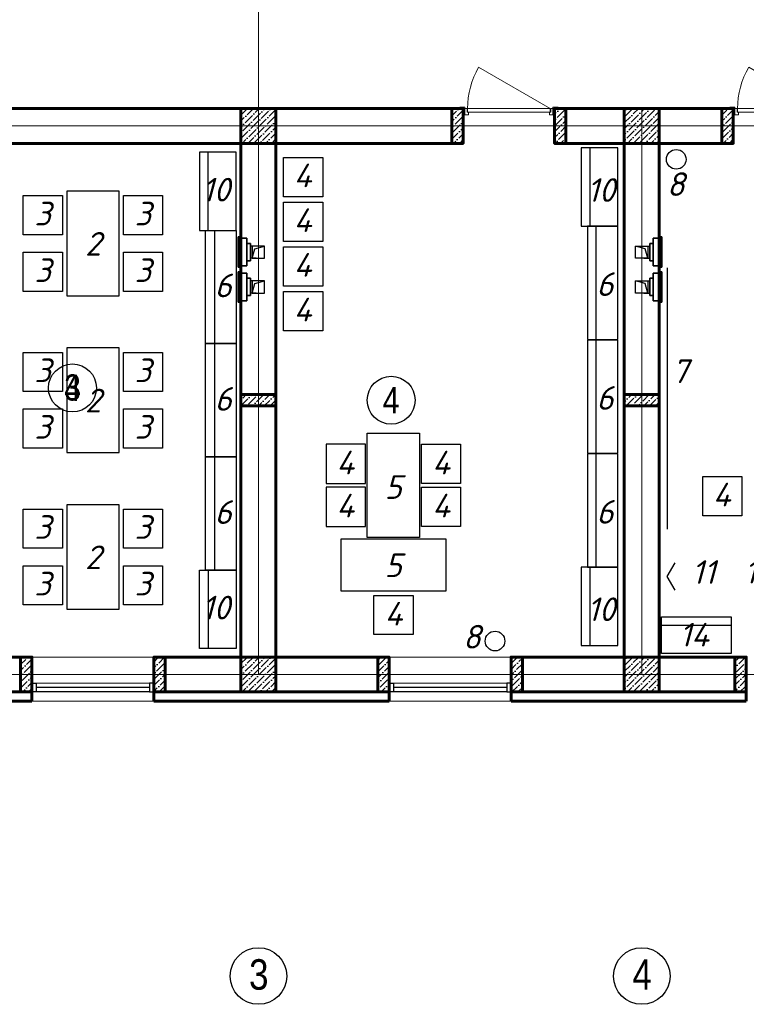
# Model space of a CAD drawing. Header units: millimetres. Extents: x -257011 to 237647566, y 2784933 to 6706507.
# Tile 147 of 256: x 9425457 to 9439169, y 5044193 to 5062784. Entities that reach past the tile are written whole.
import ezdxf

# ---------------------------------------------------------------- set-up
doc = ezdxf.new("R2010")
doc.units = ezdxf.units.MM
doc.header["$LTSCALE"] = 1000
doc.linetypes.add('ACAD_ISO10W100', pattern=[18, 12, -3, 0, -3])
doc.linetypes.add('ADSK_Скрыто', pattern=[6, 3, -3])
for name, color, linetype, lineweight in [('_Hidden_', 7, 'ADSK_Скрыто', 9), ('Doors', 86, 'Continuous', 13), ('expl', 234, 'Continuous', 13), ('Mechanical Equipment', 7, 'Continuous', 18), ('PLAN', 7, 'Continuous', 40), ('Калонны', 20, 'Continuous', 25), ('Размеры', 251, 'Continuous', 18), ('ТЕХНОЛОГИЯ', 36, 'Continuous', 18)]:
    doc.layers.add(name, color=color, linetype=linetype, lineweight=lineweight)
doc.layers.add('ventilatsiya', color=7, linetype='Continuous')
doc.layers.add('ТХ', color=7, linetype='Continuous')
doc.styles.get("Standard").update_dxf_attribs({"font": 'ARIALN.TTF'})

# ---------------------------------------------------------------- blocks, each defined once
blk = doc.blocks.new('eshik yangi')
at = {"layer": 'Doors'}
blk.add_line((1405002, 1634259), (1404179, 1633784), dxfattribs=at)
for points in [[(1403962, 1634259), (1404022, 1634259), (1404022, 1634244), (1403962, 1634244)], [(1404002, 1634329), (1404022, 1634329), (1404022, 1634259), (1404002, 1634259)], [(1404062, 1634299), (1404062, 1634329), (1404022, 1634329), (1404022, 1634259), (1404047, 1634259), (1404047, 1634299)], [(1404052, 1634299), (1405002, 1634299), (1405002, 1634259), (1404052, 1634259)], [(1404992, 1634299), (1404992, 1634329), (1405032, 1634329), (1405032, 1634259), (1405007, 1634259), (1405007, 1634299)], [(1405052, 1634329), (1405032, 1634329), (1405032, 1634259), (1405052, 1634259)], [(1405032, 1634259), (1405092, 1634259), (1405092, 1634244), (1405032, 1634244)]]:
    blk.add_lwpolyline(points, close=True, dxfattribs=at)
blk.add_arc((1405002, 1634259), 950, 180, 210, dxfattribs=at)
blk = doc.blocks.new('Осевые декоративные вентиляторы для вытяжной вентиляции с производительностью до 310 м3 - ВЕНТС 100 ЛД турбо-1935147-Вентиляция_ План 1го этажа')
at = {"layer": '_Hidden_', "color": 5, "lineweight": 35}
for p, q in [((7247.5, 27535.3), (7247.7, 27535.3)), ((7212.2, 27527.7), (7212.2, 27527.5)), ((7212.2, 27527.5), (7212.2, 27527.7)), ((7224.3, 27527.5), (7224.3, 27527.7)), ((7224.3, 27527.7), (7224.3, 27527.5)), ((7245.8, 27527.5), (7245.8, 27527.7)), ((7245.8, 27527.7), (7245.8, 27527.5)), ((7212.2, 27368.8), (7212.2, 27368.7)), ((7212.2, 27368.7), (7212.2, 27368.8)), ((7224.3, 27368.7), (7224.3, 27368.8)), ((7224.3, 27368.8), (7224.3, 27368.7)), ((7245.8, 27368.8), (7245.8, 27368.7)), ((7245.8, 27368.7), (7245.8, 27368.8)), ((7247.7, 27360.8), (7247.5, 27360.8))]:
    blk.add_line(p, q, dxfattribs=at)
at = {"layer": 'Mechanical Equipment', "color": 5, "lineweight": 35}
for p, q in [((7247.3, 27535.3), (7247.3, 27360.8)), ((7247.4, 27535.3), (7247.4, 27360.8)), ((7247.5, 27535.3), (7252.3, 27535.3)), ((7252.3, 27535.3), (7257, 27535.3)), ((7252.3, 27535.3), (7252.3, 27360.8)), ((7257, 27535.3), (7261.8, 27535.3)), ((7261.8, 27360.8), (7261.8, 27535.3)), ((7212.2, 27498.2), (7191.6, 27498.2)), ((7191.6, 27398.2), (7191.6, 27498.2)), ((7224.3, 27527.7), (7212.2, 27527.7)), ((7212.2, 27527.7), (7212.2, 27527.5)), ((7212.2, 27522.7), (7212.2, 27527.7)), ((7212.2, 27373.7), (7212.2, 27522.7)), ((7245.8, 27527.7), (7224.3, 27527.7)), ((7224.3, 27527.5), (7224.3, 27527.7)), ((7224.3, 27527.7), (7224.3, 27527.5)), ((7245.8, 27527.5), (7245.8, 27527.7)), ((7245.8, 27527.7), (7245.8, 27522.7)), ((7245.8, 27522.7), (7245.8, 27373.7)), ((7191.6, 27398.2), (7212.2, 27398.2)), ((7212.2, 27368.7), (7212.2, 27373.7)), ((7212.2, 27368.8), (7212.2, 27368.7)), ((7212.2, 27368.7), (7224.3, 27368.7)), ((7224.3, 27368.7), (7224.3, 27368.8)), ((7224.3, 27368.8), (7224.3, 27368.7)), ((7224.3, 27368.7), (7245.8, 27368.7)), ((7245.8, 27373.7), (7245.8, 27368.7)), ((7245.8, 27368.7), (7245.8, 27368.8)), ((7252.3, 27360.8), (7247.5, 27360.8)), ((7257, 27360.8), (7252.3, 27360.8)), ((7261.8, 27360.8), (7257, 27360.8))]:
    blk.add_line(p, q, dxfattribs=at)
blk = doc.blocks.new('ygfn')
at = {"ltscale": 100}
h = blk.add_hatch(dxfattribs=at)
h.set_pattern_fill('ANSI36', color=256, scale=15, style=0)
h.set_pattern_definition([(45, (-7350303.28, 14263602.263), (25.25697034, 92.60889125), [119.0625, -23.8125, 0, -23.8125])])
h.paths.add_polyline_path([(9693859.3, 5080772.3), (9693459.3, 5080772.3), (9693459.3, 5080372.3), (9693859.3, 5080372.3)])
h = blk.add_hatch(dxfattribs=at)
h.set_pattern_fill('ANSI36', color=256, scale=15, style=0)
h.set_pattern_definition([(45, (9827411.533, 4352708.26), (25.2569703, 92.6088912), [119.0625, -23.8125, 0, -23.8125])])
h.paths.add_polyline_path([(9696009.3, 5080772.3), (9695879.3, 5080772.3), (9695879.3, 5080372.3), (9696009.3, 5080372.3)])
h = blk.add_hatch(dxfattribs=at)
h.set_pattern_fill('ANSI36', color=256, scale=15, style=0)
h.set_pattern_definition([(45, (9827361.533, 4352708.26), (25.2569703, 92.6088912), [119.0625, -23.8125, 0, -23.8125])])
h.paths.add_polyline_path([(9697059.3, 5080772.3), (9697189.3, 5080772.3), (9697189.3, 5080372.3), (9697059.3, 5080372.3)])
h = blk.add_hatch(dxfattribs=at)
h.set_pattern_fill('ANSI36', color=256, scale=15, style=0)
h.set_pattern_definition([(45, (-7354703.28, 14263602.263), (25.25697034, 92.60889125), [119.0625, -23.8125, 0, -23.8125])])
h.paths.add_polyline_path([(9698259.3, 5080772.3), (9697859.3, 5080772.3), (9697859.3, 5080372.3), (9698259.3, 5080372.3)])
h = blk.add_hatch(dxfattribs=at)
h.set_pattern_fill('ANSI36', color=256, scale=15, style=0)
h.set_pattern_definition([(45, (9811311.533, 4352708.26), (25.2569703, 92.6088912), [119.0625, -23.8125, 0, -23.8125])])
h.paths.add_polyline_path([(9699109.3, 5080772.3), (9698979.3, 5080772.3), (9698979.3, 5080372.3), (9699109.3, 5080372.3)])
h = blk.add_hatch(dxfattribs=at)
h.set_pattern_fill('ANSI36', color=256, scale=15, style=0)
h.set_pattern_definition([(45, (9703765.687, 3840070.33), (25.2569703, 92.6088912), [119.0625, -23.8125, 0, -23.8125])])
h.paths.add_polyline_path([(9693859.3, 5077487.3), (9693859.3, 5077357.3), (9693459.3, 5077357.3), (9693459.3, 5077487.3)])
h = blk.add_hatch(dxfattribs=at)
h.set_pattern_fill('ANSI36', color=256, scale=15, style=0)
h.set_pattern_definition([(45, (9699365.687, 3840070.33), (25.2569703, 92.6088912), [119.0625, -23.8125, 0, -23.8125])])
h.paths.add_polyline_path([(9698259.3, 5077487.3), (9698259.3, 5077357.3), (9697859.3, 5077357.3), (9697859.3, 5077487.3)])
h = blk.add_hatch(dxfattribs=at)
h.set_pattern_fill('ANSI36', color=256, scale=15, style=0)
h.set_pattern_definition([(45, (9825161.533, 4356917.793), (25.2569703, 92.6088912), [119.0625, -23.8125, 0, -23.8125])])
h.paths.add_polyline_path([(9691059.3, 5074072.3), (9690929.3, 5074072.3), (9690929.3, 5074472.3), (9691059.3, 5074472.3)])
h = blk.add_hatch(dxfattribs=at)
h.set_pattern_fill('ANSI36', color=256, scale=15, style=0)
h.set_pattern_definition([(45, (9826931.533, 4356917.793), (25.2569703, 92.6088912), [119.0625, -23.8125, 0, -23.8125])])
h.paths.add_polyline_path([(9692589.3, 5074072.3), (9692459.3, 5074072.3), (9692459.3, 5074472.3), (9692589.3, 5074472.3)])
h = blk.add_hatch(dxfattribs=at)
h.set_pattern_fill('ANSI36', color=256, scale=15, style=0)
h.set_pattern_definition([(45, (-7350303.28, 14257302.263), (25.25697034, 92.60889125), [119.0625, -23.8125, 0, -23.8125])])
h.paths.add_polyline_path([(9693859.3, 5074472.3), (9693459.3, 5074472.3), (9693459.3, 5074072.3), (9693859.3, 5074072.3)])
h = blk.add_hatch(dxfattribs=at)
h.set_pattern_fill('ANSI36', color=256, scale=15, style=0)
h.set_pattern_definition([(45, (9821061.533, 4356917.793), (25.2569703, 92.6088912), [119.0625, -23.8125, 0, -23.8125])])
h.paths.add_polyline_path([(9695159.3, 5074072.3), (9695029.3, 5074072.3), (9695029.3, 5074472.3), (9695159.3, 5074472.3)])
h = blk.add_hatch(dxfattribs=at)
h.set_pattern_fill('ANSI36', color=256, scale=15, style=0)
h.set_pattern_definition([(45, (9822831.533, 4356917.793), (25.2569703, 92.6088912), [119.0625, -23.8125, 0, -23.8125])])
h.paths.add_polyline_path([(9696689.3, 5074072.3), (9696559.3, 5074072.3), (9696559.3, 5074472.3), (9696689.3, 5074472.3)])
h = blk.add_hatch(dxfattribs=at)
h.set_pattern_fill('ANSI36', color=256, scale=15, style=0)
h.set_pattern_definition([(45, (-7354703.28, 14257302.263), (25.25697034, 92.60889125), [119.0625, -23.8125, 0, -23.8125])])
h.paths.add_polyline_path([(9698259.3, 5074472.3), (9697859.3, 5074472.3), (9697859.3, 5074072.3), (9698259.3, 5074072.3)])
h = blk.add_hatch(dxfattribs=at)
h.set_pattern_fill('ANSI36', color=256, scale=15, style=0)
h.set_pattern_definition([(45, (9816961.533, 4356917.793), (25.2569703, 92.6088912), [119.0625, -23.8125, 0, -23.8125])])
h.paths.add_polyline_path([(9699259.3, 5074072.3), (9699129.3, 5074072.3), (9699129.3, 5074472.3), (9699259.3, 5074472.3)])
at = {"color": 1, "linetype": 'ACAD_ISO10W100', "lineweight": 9, "ltscale": 100}
for p, q in [((9693659.3, 5089872.3), (9693659.3, 5074272.3)), ((9698059.3, 5080772.3), (9698059.3, 5074272.3)), ((9707659.3, 5080572.3), (9680659.3, 5080572.3)), ((9707659.3, 5074272.3), (9680659.3, 5074272.3))]:
    blk.add_line(p, q, dxfattribs=at)
at = {"lineweight": 60, "ltscale": 100}
for p, q in [((9693859.3, 5080772.3), (9686159.3, 5080772.3)), ((9696009.3, 5080772.3), (9693859.3, 5080772.3)), ((9693859.3, 5080772.3), (9693859.3, 5074472.3)), ((9696009.3, 5080372.3), (9696009.3, 5080772.3)), ((9697859.3, 5080772.3), (9697059.3, 5080772.3)), ((9697059.3, 5080372.3), (9697059.3, 5080772.3)), ((9697859.3, 5080772.3), (9697859.3, 5074472.3)), ((9699109.3, 5080772.3), (9698259.3, 5080772.3)), ((9699109.3, 5080372.3), (9699109.3, 5080772.3)), ((9693459.3, 5080372.3), (9686159.3, 5080372.3)), ((9693459.3, 5080372.3), (9693459.3, 5074472.3)), ((9696009.3, 5080372.3), (9693859.3, 5080372.3)), ((9697859.3, 5080372.3), (9697059.3, 5080372.3)), ((9699109.3, 5080372.3), (9698259.3, 5080372.3)), ((9698259.3, 5080372.3), (9698259.3, 5074472.3)), ((9689559.3, 5074472.3), (9691059.3, 5074472.3)), ((9691059.3, 5074472.3), (9691059.3, 5074072.3)), ((9692459.3, 5074472.3), (9695029.3, 5074472.3)), ((9692459.3, 5074472.3), (9692459.3, 5074072.3)), ((9695159.3, 5074472.3), (9695159.3, 5074072.3)), ((9696559.3, 5074472.3), (9696559.3, 5074072.3)), ((9696689.3, 5074472.3), (9699259.3, 5074472.3)), ((9699259.3, 5074472.3), (9699259.3, 5074072.3)), ((9689559.3, 5074072.3), (9691059.3, 5074072.3)), ((9692459.3, 5074072.3), (9695159.3, 5074072.3)), ((9696689.3, 5074072.3), (9699129.3, 5074072.3))]:
    blk.add_line(p, q, dxfattribs=at)
at = {"lineweight": 9, "ltscale": 100}
for p, q in [((9692459.3, 5074472.3), (9691059.3, 5074472.3)), ((9696559.3, 5074472.3), (9695159.3, 5074472.3)), ((9692459.3, 5073965.3), (9691059.3, 5073965.3)), ((9696559.3, 5073965.3), (9695159.3, 5073965.3))]:
    blk.add_line(p, q, dxfattribs=at)
at = {"color": 5, "lineweight": 0}
for p, q in [((9692409.3, 5074172.3), (9691109.3, 5074172.3)), ((9696509.3, 5074172.3), (9695209.3, 5074172.3))]:
    blk.add_line(p, q, dxfattribs=at)
at = {"color": 5}
for p, q in [((9692409.3, 5074122.3), (9691109.3, 5074122.3)), ((9696509.3, 5074122.3), (9695209.3, 5074122.3)), ((9692409.3, 5074072.3), (9691109.3, 5074072.3)), ((9696509.3, 5074072.3), (9695209.3, 5074072.3))]:
    blk.add_line(p, q, dxfattribs=at)
for points in [[(9691059.3, 5074172.3), (9691109.3, 5074172.3), (9691109.3, 5074072.3), (9691059.3, 5074072.3)], [(9692459.3, 5074172.3), (9692409.3, 5074172.3), (9692409.3, 5074072.3), (9692459.3, 5074072.3)], [(9695159.3, 5074172.3), (9695209.3, 5074172.3), (9695209.3, 5074072.3), (9695159.3, 5074072.3)], [(9696559.3, 5074172.3), (9696509.3, 5074172.3), (9696509.3, 5074072.3), (9696559.3, 5074072.3)]]:
    blk.add_lwpolyline(points, close=True, dxfattribs=at)
at = {"color": 252, "lineweight": 60, "ltscale": 100}
for points in [[(9691059.3, 5074072.3), (9691059.3, 5073965.3)], [(9692459.3, 5074072.3), (9692459.3, 5073965.3)], [(9695159.3, 5074072.3), (9695159.3, 5073964.4)], [(9696559.3, 5074072.3), (9696559.3, 5073965.3)], [(9699259.3, 5074072.3), (9699259.3, 5073965.3)], [(9689559.3, 5073965.3), (9691059.3, 5073965.3)], [(9692459.3, 5073965.3), (9695159.3, 5073965.3)], [(9696559.3, 5073965.3), (9699259.3, 5073965.3)]]:
    blk.add_lwpolyline(points, dxfattribs=at)
at = {"color": 32, "lineweight": 30, "ltscale": 100}
for points in [[(9689559.3, 5073972.3), (9691059.3, 5073972.3)], [(9692459.3, 5073972.3), (9695159.3, 5073972.3)], [(9696559.3, 5073972.3), (9699259.3, 5073972.3)]]:
    blk.add_lwpolyline(points, dxfattribs=at)
at = {"layer": 'expl', "lineweight": 30}
for centre in [(9691525, 5077563.5), (9691525, 5077563.5), (9695183, 5077422.3)]:
    blk.add_circle(centre, 275.1, dxfattribs=at)
at = {"layer": 'PLAN', "color": 158, "lineweight": 30}
for centre in [(9693659.3, 5070809.7), (9698059.3, 5070809.7)]:
    blk.add_circle(centre, 324.9, dxfattribs=at)
at = {"layer": 'ventilatsiya', "lineweight": 30, "ltscale": 100}
for p, q in [((9693634.6, 5079193.3), (9693567.6, 5079193.3)), ((9693618.4, 5079161.6), (9693729.3, 5079193.3)), ((9698100.2, 5079161.6), (9697989.3, 5079193.3)), ((9698084, 5079193.3), (9698151, 5079193.3)), ((9693589.3, 5079053.3), (9693618.4, 5079161.6)), ((9698129.3, 5079053.3), (9698100.2, 5079161.6)), ((9693634.6, 5079053.3), (9693567.6, 5079053.3)), ((9698084, 5079053.3), (9698151, 5079053.3)), ((9693634.6, 5078793.7), (9693567.6, 5078793.7)), ((9693589.3, 5078653.7), (9693618.4, 5078762.1)), ((9693618.4, 5078762.1), (9693729.3, 5078793.7)), ((9698100.2, 5078762.1), (9697989.3, 5078793.7)), ((9698084, 5078793.7), (9698151, 5078793.7)), ((9698129.3, 5078653.7), (9698100.2, 5078762.1)), ((9693634.6, 5078653.7), (9693567.6, 5078653.7)), ((9698084, 5078653.7), (9698151, 5078653.7))]:
    blk.add_line(p, q, dxfattribs=at)
for points in [[(9693589.3, 5079053.3), (9693729.3, 5079053.3), (9693729.3, 5079193.3), (9693589.3, 5079193.3)], [(9698129.3, 5079053.3), (9697989.3, 5079053.3), (9697989.3, 5079193.3), (9698129.3, 5079193.3)], [(9693589.3, 5078653.7), (9693729.3, 5078653.7), (9693729.3, 5078793.7), (9693589.3, 5078793.7)], [(9698129.3, 5078653.7), (9697989.3, 5078653.7), (9697989.3, 5078793.7), (9698129.3, 5078793.7)]]:
    blk.add_lwpolyline(points, close=True, dxfattribs=at)
at = {"layer": 'Размеры', "lineweight": 60, "ltscale": 5}
for points in [[(9693459.3, 5080372.3), (9693859.3, 5080372.3), (9693859.3, 5080772.3), (9693459.3, 5080772.3)], [(9695879.3, 5080772.3), (9696009.3, 5080772.3), (9696009.3, 5080372.3), (9695879.3, 5080372.3)], [(9697189.3, 5080772.3), (9697059.3, 5080772.3), (9697059.3, 5080372.3), (9697189.3, 5080372.3)], [(9697859.3, 5080372.3), (9698259.3, 5080372.3), (9698259.3, 5080772.3), (9697859.3, 5080772.3)], [(9698979.3, 5080772.3), (9699109.3, 5080772.3), (9699109.3, 5080372.3), (9698979.3, 5080372.3)], [(9693859.3, 5077357.3), (9693859.3, 5077487.3), (9693459.3, 5077487.3), (9693459.3, 5077357.3)], [(9698259.3, 5077357.3), (9698259.3, 5077487.3), (9697859.3, 5077487.3), (9697859.3, 5077357.3)], [(9690929.3, 5074072.3), (9691059.3, 5074072.3), (9691059.3, 5074472.3), (9690929.3, 5074472.3)], [(9692459.3, 5074072.3), (9692589.3, 5074072.3), (9692589.3, 5074472.3), (9692459.3, 5074472.3)], [(9693459.3, 5074072.3), (9693859.3, 5074072.3), (9693859.3, 5074472.3), (9693459.3, 5074472.3)], [(9695029.3, 5074072.3), (9695159.3, 5074072.3), (9695159.3, 5074472.3), (9695029.3, 5074472.3)], [(9696559.3, 5074072.3), (9696689.3, 5074072.3), (9696689.3, 5074472.3), (9696559.3, 5074472.3)], [(9697859.3, 5074072.3), (9698259.3, 5074072.3), (9698259.3, 5074472.3), (9697859.3, 5074472.3)], [(9699129.3, 5074072.3), (9699259.3, 5074072.3), (9699259.3, 5074472.3), (9699129.3, 5074472.3)]]:
    blk.add_lwpolyline(points, close=True, dxfattribs=at)
at = {"layer": 'Размеры', "ltscale": 5}
for points in [[(9693859.3, 5077487.3), (9693859.3, 5077357.3), (9693459.3, 5077357.3), (9693459.3, 5077487.3)], [(9698259.3, 5077487.3), (9698259.3, 5077357.3), (9697859.3, 5077357.3), (9697859.3, 5077487.3)]]:
    blk.add_lwpolyline(points, close=True, dxfattribs=at)
at = {"layer": 'ТЕХНОЛОГИЯ', "color": 152, "linetype": 'ByBlock', "lineweight": 30, "ltscale": 100}
for p, q in [((9695159.3, 5074121.4), (9695159.3, 5074071.4)), ((9696559.3, 5074121.4), (9696559.3, 5074071.4))]:
    blk.add_line(p, q, dxfattribs=at)
at = {"layer": 'ТХ', "ltscale": 5}
blk.add_line((9698353.5, 5075943.3), (9698353.5, 5078943.3), dxfattribs=at)
for points in [[(9693403.6, 5080272.3), (9692983.6, 5080272.3), (9692983.6, 5079372.3), (9693403.6, 5079372.3)], [(9693083.6, 5080272.3), (9692983.6, 5080272.3), (9692983.6, 5079372.3), (9693083.6, 5079372.3)], [(9694398.7, 5079760.1), (9693948.7, 5079760.1), (9693948.7, 5080210.1), (9694398.7, 5080210.1)], [(9697785.6, 5080320.8), (9697365.6, 5080320.8), (9697365.6, 5079420.8), (9697785.6, 5079420.8)], [(9697465.6, 5080320.8), (9697365.6, 5080320.8), (9697365.6, 5079420.8), (9697465.6, 5079420.8)], [(9691409.3, 5079322.3), (9690959.3, 5079322.3), (9690959.3, 5079772.3), (9691409.3, 5079772.3)], [(9692059.3, 5079822.3), (9691459.3, 5079822.3), (9691459.3, 5078622.3), (9692059.3, 5078622.3)], [(9692559.3, 5079322.3), (9692109.3, 5079322.3), (9692109.3, 5079772.3), (9692559.3, 5079772.3)], [(9694398.7, 5079246.6), (9693948.7, 5079246.6), (9693948.7, 5079696.6), (9694398.7, 5079696.6)], [(9697785.6, 5079420.8), (9697435.6, 5079420.8), (9697435.6, 5078120.8), (9697785.6, 5078120.8)], [(9697535.6, 5079420.8), (9697435.6, 5079420.8), (9697435.6, 5078120.8), (9697535.6, 5078120.8)], [(9693403.6, 5078072.3), (9693053.6, 5078072.3), (9693053.6, 5079372.3), (9693403.6, 5079372.3)], [(9693153.6, 5078072.3), (9693053.6, 5078072.3), (9693053.6, 5079372.3), (9693153.6, 5079372.3)], [(9691409.3, 5078672.3), (9690959.3, 5078672.3), (9690959.3, 5079122.3), (9691409.3, 5079122.3)], [(9692559.3, 5078672.3), (9692109.3, 5078672.3), (9692109.3, 5079122.3), (9692559.3, 5079122.3)], [(9694398.7, 5078733.1), (9693948.7, 5078733.1), (9693948.7, 5079183.1), (9694398.7, 5079183.1)], [(9694398.7, 5078219.6), (9693948.7, 5078219.6), (9693948.7, 5078669.6), (9694398.7, 5078669.6)], [(9693403.6, 5076772.3), (9693053.6, 5076772.3), (9693053.6, 5078072.3), (9693403.6, 5078072.3)], [(9693153.6, 5076772.3), (9693053.6, 5076772.3), (9693053.6, 5078072.3), (9693153.6, 5078072.3)], [(9697785.6, 5078114), (9697435.6, 5078114), (9697435.6, 5076814), (9697785.6, 5076814)], [(9697535.6, 5078114), (9697435.6, 5078114), (9697435.6, 5076814), (9697535.6, 5076814)], [(9691409.3, 5077522.3), (9690959.3, 5077522.3), (9690959.3, 5077972.3), (9691409.3, 5077972.3)], [(9692059.3, 5078022.3), (9691459.3, 5078022.3), (9691459.3, 5076822.3), (9692059.3, 5076822.3)], [(9692559.3, 5077522.3), (9692109.3, 5077522.3), (9692109.3, 5077972.3), (9692559.3, 5077972.3)], [(9691409.3, 5076872.3), (9690959.3, 5076872.3), (9690959.3, 5077322.3), (9691409.3, 5077322.3)], [(9692559.3, 5076872.3), (9692109.3, 5076872.3), (9692109.3, 5077322.3), (9692559.3, 5077322.3)], [(9695509.3, 5075844.8), (9694909.3, 5075844.8), (9694909.3, 5077044.8), (9695509.3, 5077044.8)], [(9694438.8, 5076916.6), (9694438.8, 5076466.6), (9694888.8, 5076466.6), (9694888.8, 5076916.6)], [(9695979.7, 5076916.6), (9695979.7, 5076466.6), (9695529.7, 5076466.6), (9695529.7, 5076916.6)], [(9693403.6, 5075472.3), (9693053.6, 5075472.3), (9693053.6, 5076772.3), (9693403.6, 5076772.3)], [(9693153.6, 5075472.3), (9693053.6, 5075472.3), (9693053.6, 5076772.3), (9693153.6, 5076772.3)], [(9697785.6, 5076805.8), (9697435.6, 5076805.8), (9697435.6, 5075505.8), (9697785.6, 5075505.8)], [(9697535.6, 5076805.8), (9697435.6, 5076805.8), (9697435.6, 5075505.8), (9697535.6, 5075505.8)], [(9699209.3, 5076095.2), (9698759.3, 5076095.2), (9698759.3, 5076545.2), (9699209.3, 5076545.2)], [(9694438.8, 5076422.3), (9694438.8, 5075972.3), (9694888.8, 5075972.3), (9694888.8, 5076422.3)], [(9695979.7, 5076422.3), (9695979.7, 5075972.3), (9695529.7, 5075972.3), (9695529.7, 5076422.3)], [(9691409.3, 5075722.3), (9690959.3, 5075722.3), (9690959.3, 5076172.3), (9691409.3, 5076172.3)], [(9692059.3, 5076222.3), (9691459.3, 5076222.3), (9691459.3, 5075022.3), (9692059.3, 5075022.3)], [(9692559.3, 5075722.3), (9692109.3, 5075722.3), (9692109.3, 5076172.3), (9692559.3, 5076172.3)], [(9695809.3, 5075831.1), (9695809.3, 5075231.1), (9694609.3, 5075231.1), (9694609.3, 5075831.1)], [(9691409.3, 5075072.3), (9690959.3, 5075072.3), (9690959.3, 5075522.3), (9691409.3, 5075522.3)], [(9692559.3, 5075072.3), (9692109.3, 5075072.3), (9692109.3, 5075522.3), (9692559.3, 5075522.3)], [(9693403.6, 5074572.3), (9692983.6, 5074572.3), (9692983.6, 5075472.3), (9693403.6, 5075472.3)], [(9693083.6, 5074572.3), (9692983.6, 5074572.3), (9692983.6, 5075472.3), (9693083.6, 5075472.3)], [(9697785.6, 5075505.8), (9697365.6, 5075505.8), (9697365.6, 5074605.8), (9697785.6, 5074605.8)], [(9697465.6, 5075505.8), (9697365.6, 5075505.8), (9697365.6, 5074605.8), (9697465.6, 5074605.8)], [(9695434.3, 5075181.1), (9695434.3, 5074731.1), (9694984.3, 5074731.1), (9694984.3, 5075181.1)], [(9698284.9, 5074515.2), (9698284.9, 5074935.2), (9699084.9, 5074935.2), (9699084.9, 5074515.2)], [(9698284.9, 5074835.2), (9698284.9, 5074935.2), (9699084.9, 5074935.2), (9699084.9, 5074835.2)]]:
    blk.add_lwpolyline(points, close=True, dxfattribs=at)
blk.add_lwpolyline([(9698439.5, 5075554.2), (9698349, 5075397.4), (9698439.5, 5075240.6)], dxfattribs=at)
at = {"layer": 'ТХ', "ltscale": 3}
for centre in [(9698455, 5080188.6), (9696375.2, 5074656.7)]:
    blk.add_circle(centre, 112.8, dxfattribs=at)
at = {"color": 2, "lineweight": 70, "xscale": -1, "rotation": 180}
for p in [(8292007.5, 6715030.8), (8295107.5, 6715030.8)]:
    blk.add_blockref('eshik yangi', p, dxfattribs=at)
at = {"layer": 'ventilatsiya', "color": 5, "true_color": 0x0000ff, "yscale": 2, "zscale": 2, "rotation": 180}
for p, xscale in [((9707950.8, 5134019.6), 2), ((9683767.8, 5134019.6), -2), ((9707950.8, 5133620.1), 2), ((9683767.8, 5133620.1), -2)]:
    blk.add_blockref('Осевые декоративные вентиляторы для вытяжной вентиляции с производительностью до 310 м3 - ВЕНТС 100 ЛД турбо-1935147-Вентиляция_ План 1го этажа', p, dxfattribs=dict(at, xscale=xscale))
at = {"lineweight": 9, "char_height": 300, "width": 349.19}
for s, insert, attachment_point in [('4', (9691621.4, 5077414.8), 9), ('3', (9691621.4, 5077414.8), 9), ('4', (9695086.6, 5077273.6), 7)]:
    blk.add_mtext(s, dxfattribs=dict(at, insert=insert, attachment_point=attachment_point))
at = {"layer": 'PLAN', "lineweight": 30, "char_height": 350, "width": 338.657, "attachment_point": 3}
for s, insert in [('3', (9693775.1, 5071002.5)), ('4', (9698175.1, 5071002.5))]:
    blk.add_mtext(s, dxfattribs=dict(at, insert=insert))
at = {"layer": 'Калонны', "char_height": 271.656}
for s, insert, attachment_point in [('{\\fArial|b0|i0|c204|p34;\\C150; \\fISOCPEUR|b0|i1|c204|p34;\\C1;4}', (9694268.3, 5080139.7), 3), ('{\\fArial|b0|i0|c204|p34;\\C150; \\fISOCPEUR|b0|i1|c204|p34;\\C1;8}', (9698552, 5080040.4), 3), ('{\\fArial|b0|i0|c204|p34;\\C150; \\fISOCPEUR|b0|i1|c204|p34;\\C1;1\\fISOCPEUR|b0|i1|c0|p34;0}', (9693331.7, 5079976.8), 3), ('{\\fArial|b0|i0|c204|p34;\\C150; \\fISOCPEUR|b0|i1|c204|p34;\\C1;1\\fISOCPEUR|b0|i1|c0|p34;0}', (9697753.4, 5079701), 9), ('{\\fArial|b0|i0|c204|p34;\\C150; \\fISOCPEUR|b0|i1|c204|p34;\\C1;3}', (9691278.9, 5079701.8), 3), ('{\\fArial|b0|i0|c204|p34;\\C150; \\fISOCPEUR|b0|i1|c204|p34;\\C1;3}', (9692428.9, 5079701.8), 3), ('{\\fArial|b0|i0|c204|p34;\\C150; \\fISOCPEUR|b0|i1|c204|p34;\\C1;4}', (9694268.3, 5079626.2), 3), ('{\\fArial|b0|i0|c204|p34;\\C150; \\fISOCPEUR|b0|i1|c204|p34;\\C1;2}', (9691855.1, 5079354.2), 3), ('{\\fArial|b0|i0|c204|p34;\\C150; \\fISOCPEUR|b0|i1|c204|p34;\\C1;4}', (9694268.3, 5079112.6), 3), ('{\\fArial|b0|i0|c204|p34;\\C150; \\fISOCPEUR|b0|i1|c204|p34;\\C1;3}', (9691278.9, 5079051.8), 3), ('{\\fArial|b0|i0|c204|p34;\\C150; \\fISOCPEUR|b0|i1|c204|p34;\\C1;3}', (9692428.9, 5079051.8), 3), ('{\\fArial|b0|i0|c204|p34;\\C150; \\fISOCPEUR|b0|i1|c204|p34;\\C1;6}', (9693352.7, 5078876.8), 3), ('{\\fArial|b0|i0|c204|p34;\\C150; \\fISOCPEUR|b0|i1|c204|p34;\\C1;6}', (9697734.7, 5078619.8), 9), ('{\\fArial|b0|i0|c204|p34;\\C150; \\fISOCPEUR|b0|i1|c204|p34;\\C1;4}', (9694268.3, 5078599.1), 3), ('{\\fArial|b0|i0|c204|p34;\\C150; \\fISOCPEUR|b0|i1|c204|p34;\\C1;3}', (9691278.9, 5077901.8), 3), ('{\\fArial|b0|i0|c204|p34;\\C150; \\fISOCPEUR|b0|i1|c204|p34;\\C1;3}', (9692428.9, 5077901.8), 3), ('{\\fArial|b0|i0|c204|p34;\\C150; \\fISOCPEUR|b0|i1|c204|p34;\\C1;7}', (9698594.8, 5077891.9), 3), ('{\\fArial|b0|i0|c204|p34;\\C150; \\fISOCPEUR|b0|i1|c204|p34;\\C1;2}', (9691855.1, 5077554.2), 3), ('{\\fArial|b0|i0|c204|p34;\\C150; \\fISOCPEUR|b0|i1|c204|p34;\\C1;6}', (9693352.7, 5077573.2), 3), ('{\\fArial|b0|i0|c204|p34;\\C150; \\fISOCPEUR|b0|i1|c204|p34;\\C1;6}', (9697734.7, 5077313), 9), ('{\\fArial|b0|i0|c204|p34;\\C150; \\fISOCPEUR|b0|i1|c204|p34;\\C1;3}', (9691278.9, 5077251.8), 3), ('{\\fArial|b0|i0|c204|p34;\\C150; \\fISOCPEUR|b0|i1|c204|p34;\\C1;3}', (9692428.9, 5077251.8), 3), ('{\\fArial|b0|i0|c204|p34;\\C150; \\fISOCPEUR|b0|i1|c204|p34;\\C1;4}', (9694448.3, 5076842.2), 1), ('{\\fArial|b0|i0|c204|p34;\\C150; \\fISOCPEUR|b0|i1|c204|p34;\\C1;4}', (9695857.5, 5076842.2), 3), ('{\\fArial|b0|i0|c204|p34;\\C150; \\fISOCPEUR|b0|i1|c204|p34;\\C1;5}', (9695305.1, 5076561.2), 3), ('{\\fArial|b0|i0|c204|p34;\\C150; \\fISOCPEUR|b0|i1|c204|p34;\\C1;4}', (9699078.9, 5076474.7), 3), ('{\\fArial|b0|i0|c204|p34;\\C150; \\fISOCPEUR|b0|i1|c204|p34;\\C1;6}', (9693352.7, 5076273.2), 3), ('{\\fArial|b0|i0|c204|p34;\\C150; \\fISOCPEUR|b0|i1|c204|p34;\\C1;4}', (9694448.3, 5076347.8), 1), ('{\\fArial|b0|i0|c204|p34;\\C150; \\fISOCPEUR|b0|i1|c204|p34;\\C1;4}', (9695857.5, 5076347.8), 3), ('{\\fArial|b0|i0|c204|p34;\\C150; \\fISOCPEUR|b0|i1|c204|p34;\\C1;6}', (9697734.7, 5076004.9), 9), ('{\\fArial|b0|i0|c204|p34;\\C150; \\fISOCPEUR|b0|i1|c204|p34;\\C1;3}', (9691278.9, 5076101.8), 3), ('{\\fArial|b0|i0|c204|p34;\\C150; \\fISOCPEUR|b0|i1|c204|p34;\\C1;3}', (9692428.9, 5076101.8), 3), ('{\\fArial|b0|i0|c204|p34;\\C150; \\fISOCPEUR|b0|i1|c204|p34;\\C1;2}', (9691855.1, 5075754.2), 3), ('{\\fArial|b0|i0|c204|p34;\\C150; \\fISOCPEUR|b0|i1|c204|p34;\\C1;5}', (9695305.1, 5075663), 3), ('{\\fArial|b0|i0|c204|p34;\\C150; \\fISOCPEUR|b0|i1|c0|p34;\\C1;11}', (9698905, 5075585.4), 3), ('{\\fArial|b0|i0|c204|p34;\\C150; \\fISOCPEUR|b0|i1|c0|p34;\\C1;12}', (9699558.2, 5075589.4), 3), ('{\\fArial|b0|i0|c204|p34;\\C150; \\fISOCPEUR|b0|i1|c204|p34;\\C1;3}', (9691278.9, 5075451.8), 3), ('{\\fArial|b0|i0|c204|p34;\\C150; \\fISOCPEUR|b0|i1|c204|p34;\\C1;3}', (9692428.9, 5075451.8), 3), ('{\\fArial|b0|i0|c204|p34;\\C150; \\fISOCPEUR|b0|i1|c204|p34;\\C1;1\\fISOCPEUR|b0|i1|c0|p34;0}', (9693331.7, 5075176.8), 3), ('{\\fArial|b0|i0|c204|p34;\\C150; \\fISOCPEUR|b0|i1|c204|p34;\\C1;1\\fISOCPEUR|b0|i1|c0|p34;0}', (9697753.4, 5074886), 9), ('{\\fArial|b0|i0|c204|p34;\\C150; \\fISOCPEUR|b0|i1|c204|p34;\\C1;4}', (9695312.1, 5075106.6), 3), ('{\\fArial|b0|i0|c204|p34;\\C150; \\fISOCPEUR|b0|i1|c204|p34;\\C1;8}', (9696212, 5074842.2), 3), ('{\\fArial|b0|i0|c204|p34;\\C150; \\fISOCPEUR|b0|i1|c204|p34;\\C1;14}', (9698830.1, 5074865.9), 3)]:
    blk.add_mtext(s, dxfattribs=dict(at, insert=insert, attachment_point=attachment_point))

msp = doc.modelspace()

# ---------------------------------------------------------------- block references
at = {"lineweight": 50, "xscale": 1.644058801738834, "yscale": 1.644058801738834, "zscale": 1.644058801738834}
msp.add_blockref('ygfn', (-6506983.674, -3291982.078), dxfattribs=at)

doc.saveas('drawing.dxf')
